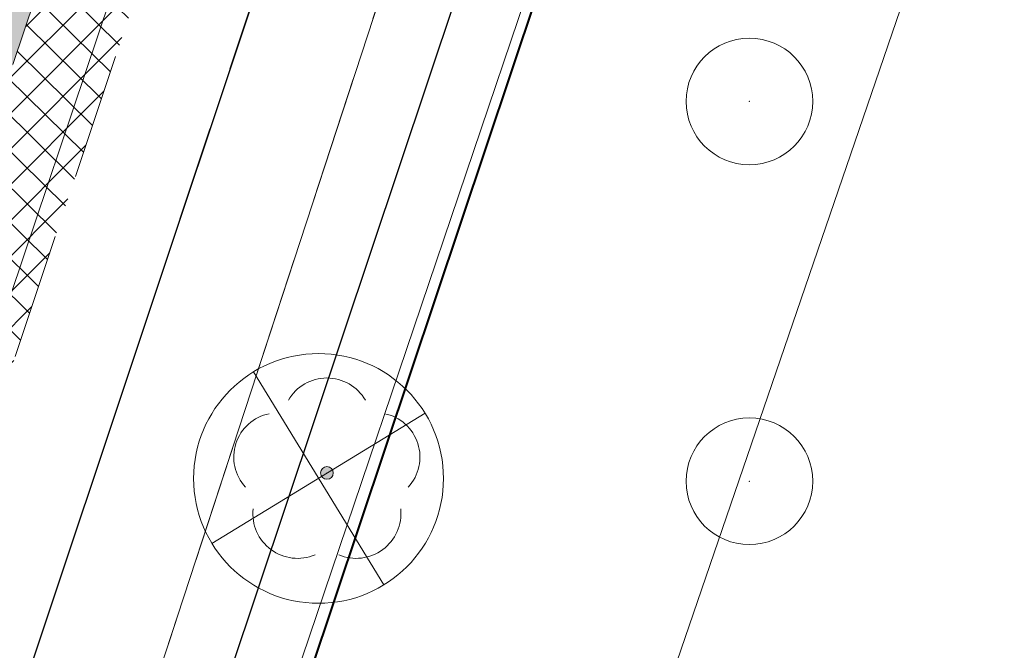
# Model space of a CAD drawing. Header units: metres. Extents: x 6599594 to 6600699, y 5687867 to 5691114.
# Tile 121 of 256: x 6599905.96 to 6599913.74, y 5688711.68 to 5688716.67. Entities that reach past the tile are written whole.
import ezdxf

# ---------------------------------------------------------------- set-up
doc = ezdxf.new("R2010")
doc.units = ezdxf.units.M
doc.header["$MEASUREMENT"] = 0
for name, pattern in [('1', [0]), ('3_EGBZ', [1.5, 1, -0.5]), ('BTO', [0]), ('BUF', [0]), ('BUG', [1.5, 1, -0.5]), ('GUK', [2, 1.5, -0.5]), ('GUZ', [1, 0.5, -0.5]), ('L_0_04', [1.5, 1, -0.5]), ('UPT', [0]), ('UPW', [0])]:
    doc.linetypes.add(name, pattern=pattern)
doc.layers.get('0').update_dxf_attribs({"color": 253, "linetype": 'CONTINUOUS', "lineweight": 13})
for name, color, linetype, lineweight in [('_dren', 30, '3_EGBZ', 40), ('_kolor chodnik', 50, '1', 5), ('_kolor jezdnia', 4, '1', 0), ('_kolor pobocze', 211, '1', 5), ('_kolor zjazdy kostka', 7, '1', 5), ('_kolor ścieżka @ 1', 10, '1', 0), ('_krawedz jezdni i pobocza', 7, 'BUG', 15), ('_podział mój', 201, 'BTO', 40), ('_row', 150, 'CONTINUOUS', 30), ('_wycinka', 10, 'BUF', 15), ('Dzialki', 130, '1', 30), ('Kontury', 252, 'GUK', 9), ('OT_Komunikacja', 7, 'CONTINUOUS', 0), ('OT_ZagospodarowanieTerenu', 7, 'CONTINUOUS', 0), ('OT_ZagospodarowanieTerenu_P', 7, 'CONTINUOUS', 0), ('UTTPOM_L_0', 30, 'UPT', 9), ('UWWPM_L_0', 5, 'UPW', 9), ('Uzytki', 252, 'GUZ', 9)]:
    doc.layers.add(name, color=color, linetype=linetype, lineweight=lineweight)
pattern_1 = [(45, (0, 0), (-0.1414213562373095, 0.1414213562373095), []), (135, (0, 0), (-0.1414213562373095, -0.1414213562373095), [])]

# ---------------------------------------------------------------- blocks, each defined once
blk = doc.blocks.new('ddddd')
at = {"layer": '_wycinka'}
for p, q in [((6600244.106448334, 5690836.218476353), (6600245.135551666, 5690834.535523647)), ((6600245.462476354, 5690835.891551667), (6600243.779523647, 5690834.862448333))]:
    blk.add_line(p, q, dxfattribs=at)
blk.add_circle((6600244.621, 5690835.377), 0.986329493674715, dxfattribs=at)
blk = doc.blocks.new('230')
at = {"color": 0, "linetype": 'Continuous', "lineweight": 18}
blk.add_circle((0, 0), 1, dxfattribs=at)
blk = doc.blocks.new('147')
at = {"linetype": 'Continuous', "lineweight": 18}
blk.add_hatch(color=0, dxfattribs=at).paths.add_polyline_path([(0, -0.1, 1), (0, 0.1, 1)])
at = {"color": 0, "linetype": 'Continuous', "lineweight": 18}
blk.add_circle((0, 0), 0.1, dxfattribs=at)
for centre, radius, start, end in [((0, 0.8), 0.7, 29.8459319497, 150.1540680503), ((-0.7700000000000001, 0.25), 0.7, 101.6336339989, 222.6626941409), ((0.7700000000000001, 0.25), 0.7, 317.3373058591, 78.3663660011), ((-0.4600000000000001, -0.6400000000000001), 0.71, 174.3693172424, 292.5572466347), ((0.4600000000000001, -0.6400000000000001), 0.71, 247.4427533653, 5.630682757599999)]:
    blk.add_arc(centre, radius, start, end, dxfattribs=at)
blk = doc.blocks.new('hhh')
at = {"layer": '_podział mój'}
blk.add_line((6600030.348422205, 5689076.243038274), (6599864.227411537, 5688579.984196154), dxfattribs=at)

msp = doc.modelspace()

# ---------------------------------------------------------------- hatches: boundary and pattern name
at = {"layer": '_kolor chodnik'}
h = msp.add_hatch(dxfattribs=at)
h.set_pattern_fill('ANSI37', color=256, scale=1.6)
h.set_pattern_definition(pattern_1)
h.paths.add_polyline_path([(6599849.938171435, 5688542.085872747), (6599852.232147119, 5688548.938742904), (6599853.573135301, 5688548.489851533), (6599853.827082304, 5688549.248475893), (6599851.793849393, 5688549.929093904), (6599849.895278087, 5688548.982823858), (6599847.823506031, 5688542.793750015)])
edge = h.paths.add_edge_path()
edge.add_line((6600018.106075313, 5689087.454911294), (6600022.42781917, 5689091.229234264))
edge.add_line((6600022.42781917, 5689091.229234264), (6600020.233254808, 5689093.742094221))
edge.add_line((6600020.233254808, 5689093.742094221), (6600017.159471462, 5689091.057656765))
edge.add_arc((6600023.275194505, 5689085.385140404), 8.34143334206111, 137.1531558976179, 148.8016577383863)
edge.add_line((6600016.140105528, 5689089.706021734), (6600018.106075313, 5689087.454911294))
h.paths.add_polyline_path([(6600038.501784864, 5689187.59229436), (6600037.906968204, 5689187.700586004), (6600037.638296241, 5689186.224843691), (6600038.240083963, 5689186.115282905)])
h.paths.add_polyline_path([(6600069.098302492, 5689360.276020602), (6600068.321239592, 5689360.413462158), (6600068.064048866, 5689358.936495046), (6600068.836639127, 5689358.799546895)])
h.paths.add_polyline_path([(6600082.393785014, 5689362.950258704), (6600082.941124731, 5689366.103121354), (6600081.481377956, 5689366.361351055), (6600080.923159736, 5689363.210828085)])
h.paths.add_polyline_path([(6600074.022236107, 5689388.065861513), (6600072.983907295, 5689388.249860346), (6600072.723374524, 5689386.772538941), (6600073.760538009, 5689386.588865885)])
h.paths.add_polyline_path([(6600105.602402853, 5689486.45426531), (6600106.738797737, 5689489.760539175), (6600105.28818975, 5689490.281952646), (6600104.132785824, 5689486.965912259)])
h.paths.add_polyline_path([(6600132.519778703, 5689678.737346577), (6600131.636986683, 5689678.922259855), (6600131.330470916, 5689677.453953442), (6600132.212256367, 5689677.269208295)])
h.paths.add_polyline_path([(6600156.649397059, 5689798.7449027), (6600156.48800471, 5689797.95886096), (6600157.450195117, 5689797.757316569), (6600157.615023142, 5689798.542205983)])
h.paths.add_polyline_path([(6600189.055358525, 5689948.643107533), (6600187.902868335, 5689948.884512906), (6600187.600024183, 5689947.417400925), (6600188.748131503, 5689947.176379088)])
edge = h.paths.add_edge_path()
edge.add_line((6600204.459383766, 5690032.969035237), (6600204.153258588, 5690031.227801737))
edge.add_arc((6600202.328347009, 5690027.299936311), 4.331100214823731, 41.853001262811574, 65.08011546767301, ccw=False)
edge.add_arc((6600032.903931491, 5690051.979071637), 174.020003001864, 352.8070218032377, 353.495463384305)
edge.add_arc((6600202.372679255, 5690027.343587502), 5.999999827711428, 55.12102442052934, 69.64815978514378)
edge = h.paths.add_edge_path()
edge.add_line((6600205.046027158, 5690040.265402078), (6600204.972740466, 5690038.483452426))
edge.add_arc((6600203.986269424, 5690044.401803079), 5.999999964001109, 279.4630688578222, 294.9140560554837)
edge.add_line((6600206.513819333, 5690038.960158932), (6600206.607027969, 5690041.030672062))
edge.add_arc((6600203.986269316, 5690044.401803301), 4.270000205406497, 284.3702444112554, 307.86193139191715, ccw=False)
edge = h.paths.add_edge_path()
edge.add_arc((6600203.547470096, 5690044.558759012), 6.446878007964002, 324.43500910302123, 356.20133685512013, ccw=False)
edge.add_arc((6600203.986269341, 5690044.401803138), 6.000000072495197, 323.2169970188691, 357.4193489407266)
h.paths.add_polyline_path([(6600208.910055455, 5690121.713696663), (6600208.146285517, 5690121.748120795), (6600207.125602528, 5690121.794124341), (6600209.971605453, 5690121.665851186)])
edge = h.paths.add_edge_path()
edge.add_line((6600238.769818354, 5690481.648294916), (6600240.338176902, 5690490.87374652))
edge.add_line((6600240.338176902, 5690490.87374652), (6600241.251295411, 5690510.829461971))
edge.add_line((6600241.251295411, 5690510.829461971), (6600239.524022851, 5690510.928942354))
edge.add_line((6600239.524022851, 5690510.928942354), (6600238.633343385, 5690491.167757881))
edge.add_line((6600238.633343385, 5690491.167757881), (6600234.579716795, 5690467.661262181))
edge.add_line((6600234.579716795, 5690467.661262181), (6600234.449796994, 5690464.966873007))
edge.add_arc((6600242.443669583, 5690464.607462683), 8.001948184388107, 177.4256737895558, 268.2543056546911)
edge.add_line((6600242.199903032, 5690456.609228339), (6600242.216657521, 5690457.359274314))
edge.add_line((6600242.216657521, 5690457.359274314), (6600242.305257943, 5690458.836738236))
edge.add_arc((6600242.444504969, 5690464.607952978), 5.772894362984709, 177.0298084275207, 268.6178439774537, ccw=False)
edge.add_line((6600236.679365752, 5690464.907083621), (6600236.951876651, 5690470.95443634))
edge.add_line((6600236.951876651, 5690470.95443634), (6600238.15078669, 5690478.210832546))
edge.add_line((6600238.15078669, 5690478.210832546), (6600238.769818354, 5690481.648294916))
h.paths.add_polyline_path([(6600238.769818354, 5690481.648294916), (6600238.15078669, 5690478.210832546), (6600239.670056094, 5690477.930590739), (6600240.266710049, 5690481.376366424)])
edge = h.paths.add_edge_path()
edge.add_line((6600223.366500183, 5690460.339976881), (6600223.278629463, 5690457.997544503))
edge.add_arc((6600220.967166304, 5690465.656339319), 7.999999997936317, 286.7940807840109, 300.2738222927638)
edge.add_line((6600225.000231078, 5690458.747331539), (6600225.240084, 5690461.623695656))
edge.add_arc((6600221.105749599, 5690465.648640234), 5.76999998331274, 293.06724424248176, 315.7681070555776, ccw=False)
edge = h.paths.add_edge_path()
edge.add_arc((6600220.025145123, 5690444.676291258), 5.770000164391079, 37.996647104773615, 59.94382588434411, ccw=False)
edge.add_line((6600224.572175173, 5690448.22839199), (6600224.817793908, 5690451.081798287))
edge.add_arc((6600220.025145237, 5690444.676291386), 7.999999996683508, 53.19588653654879, 68.15166733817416)
edge.add_line((6600223.00235276, 5690452.101669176), (6600222.91504296, 5690449.670427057))
edge = h.paths.add_edge_path()
edge.add_arc((6600221.105749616, 5690465.648640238), 7.999999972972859, 328.0222308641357, 357.0132597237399)
edge.add_line((6600229.094882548, 5690465.23180147), (6600229.218816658, 5690467.593604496))
edge.add_line((6600229.218816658, 5690467.593604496), (6600228.218919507, 5690467.645774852))
edge.add_line((6600228.218919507, 5690467.645774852), (6600227.891778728, 5690461.411918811))
h.paths.add_polyline_path([(6600200.980142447, 5690012.236744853), (6600202.317278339, 5690011.956662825), (6600202.522293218, 5690012.935421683), (6600201.182321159, 5690013.216097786)])
h.paths.add_polyline_path([(6600196.457878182, 5689983.98337835), (6600195.202332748, 5689984.246370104), (6600194.899091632, 5689982.777335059), (6600196.150355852, 5689982.515240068)])
edge = h.paths.add_edge_path()
edge.add_line((6600112.305909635, 5689517.991018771), (6600112.691041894, 5689519.807934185))
edge.add_line((6600112.691041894, 5689519.807934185), (6600113.245521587, 5689522.423769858))
edge.add_line((6600113.245521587, 5689522.423769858), (6600111.553124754, 5689522.782507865))
edge.add_line((6600111.553124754, 5689522.782507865), (6600107.405864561, 5689503.21722655))
edge.add_line((6600107.405864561, 5689503.21722655), (6600099.494506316, 5689480.361667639))
edge.add_line((6600099.494506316, 5689480.361667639), (6600099.182814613, 5689478.891218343))
edge.add_arc((6600107.008997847, 5689477.232359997), 8.000059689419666, 168.0325629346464, 257.7529108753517)
edge.add_line((6600105.311960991, 5689469.414366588), (6600105.784990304, 5689471.593619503))
edge.add_arc((6600107.008927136, 5689477.232314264), 5.769999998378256, 168.0321375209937, 257.7533362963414, ccw=False)
edge.add_line((6600101.364343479, 5689478.42879883), (6600101.647245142, 5689479.76342708))
edge.add_line((6600101.647245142, 5689479.76342708), (6600104.132785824, 5689486.965912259))
edge.add_line((6600104.132785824, 5689486.965912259), (6600105.28818975, 5689490.281952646))
edge.add_line((6600105.28818975, 5689490.281952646), (6600108.240043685, 5689498.809726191))
edge.add_line((6600108.240043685, 5689498.809726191), (6600112.305909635, 5689517.991018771))
h.paths.add_polyline_path([(6600136.009573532, 5689645.499114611), (6600138.333647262, 5689645.012304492), (6600138.661671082, 5689646.578318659), (6600134.869459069, 5689647.372651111)])
at = {"layer": '_kolor jezdnia'}
h = msp.add_hatch(dxfattribs=at)
h.set_pattern_fill('ANSI37', color=4, scale=3.5)
h.set_pattern_definition([(45, (0, 0), (-0.3093592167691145, 0.3093592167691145), []), (135, (0, 0), (-0.3093592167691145, -0.3093592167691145), [])])
edge = h.paths.add_edge_path()
edge.add_line((6599833.066047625, 5688539.933393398), (6599850.649511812, 5688527.983462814))
edge.add_arc((6599857.337592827, 5688536.653968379), 10.95025544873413, 169.5012687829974, 232.3548431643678, ccw=False)
edge.add_arc((6599858.085851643, 5688536.618142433), 11.69295282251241, 162.2507788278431, 169.9967502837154, ccw=False)
edge.add_line((6599846.949484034, 5688540.182754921), (6599847.823506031, 5688542.793750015))
edge.add_line((6599847.823506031, 5688542.793750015), (6599849.895278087, 5688548.982823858))
edge.add_line((6599849.895278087, 5688548.982823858), (6599852.434748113, 5688556.56906746))
edge.add_line((6599852.434748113, 5688556.56906746), (6599928.48625871, 5688783.760284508))
edge.add_line((6599928.48625871, 5688783.760284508), (6599931.025728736, 5688791.34652811))
edge.add_line((6599931.025728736, 5688791.34652811), (6599996.657773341, 5688987.411326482))
edge.add_line((6599996.657773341, 5688987.411326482), (6599999.197243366, 5688994.997570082))
edge.add_line((6599999.197243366, 5688994.997570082), (6600021.930100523, 5689062.908193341))
edge.add_line((6600021.930100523, 5689062.908193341), (6600017.620224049, 5689067.371531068))
edge.add_line((6600017.620224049, 5689067.371531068), (6600016.714558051, 5689064.654078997))
edge.add_line((6600016.714558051, 5689064.654078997), (6600012.423620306, 5689051.835617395))
edge.add_line((6600012.423620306, 5689051.835617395), (6600009.884150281, 5689044.249373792))
edge.add_line((6600009.884150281, 5689044.249373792), (6599977.53516164, 5688947.612159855))
edge.add_line((6599977.53516164, 5688947.612159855), (6599974.995691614, 5688940.025916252))
edge.add_line((6599974.995691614, 5688940.025916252), (6599942.096912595, 5688841.746295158))
edge.add_line((6599942.096912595, 5688841.746295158), (6599939.557442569, 5688834.160051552))
edge.add_line((6599939.557442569, 5688834.160051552), (6599882.679288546, 5688664.246042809))
edge.add_line((6599882.679288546, 5688664.246042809), (6599880.139818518, 5688656.659799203))
edge.add_line((6599880.139818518, 5688656.659799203), (6599852.46454386, 5688573.984527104))
edge.add_line((6599852.46454386, 5688573.984527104), (6599842.470137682, 5688544.127903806))
edge.add_arc((6599835.706422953, 5688546.652910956), 7.219660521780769, 248.5480913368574, 339.52856074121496, ccw=False)
h.paths.add_polyline_path([(6600044.653202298, 5689172.271628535), (6600046.276244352, 5689181.431901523), (6600047.759199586, 5689189.801539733), (6600051.0603021, 5689208.432603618), (6600052.368792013, 5689215.817578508), (6600054.808584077, 5689229.587499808), (6600056.11707399, 5689236.972474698), (6600057.346666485, 5689243.912161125), (6600058.655146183, 5689251.297078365), (6600058.831439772, 5689252.292060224), (6600060.098987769, 5689259.445963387), (6600060.139929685, 5689259.677035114), (6600061.407468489, 5689266.830886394), (6600072.329030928, 5689328.470998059), (6600073.637511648, 5689335.855921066), (6600077.337304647, 5689356.73715072), (6600078.820259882, 5689365.106788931), (6600081.142794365, 5689378.214921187), (6600082.538516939, 5689386.092227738), (6600095.187867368, 5689457.483787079), (6600091.082877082, 5689465.8405575), (6600089.043088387, 5689454.328211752), (6600087.870641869, 5689447.711051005), (6600087.560133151, 5689445.958573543), (6600086.562151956, 5689440.326076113), (6600082.433200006, 5689417.022719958), (6600080.95024477, 5689408.65308175), (6600077.202698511, 5689387.502337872), (6600075.719743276, 5689379.132699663), (6600073.469199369, 5689366.430874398), (6600071.986244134, 5689358.061236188), (6600069.98686466, 5689346.776955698), (6600068.591142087, 5689338.899649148), (6600065.559290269, 5689321.78820693), (6600064.163567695, 5689313.910900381), (6600059.719426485, 5689288.828650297), (6600058.323703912, 5689280.951343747), (6600057.563846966, 5689276.662793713), (6600056.168124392, 5689268.785487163), (6600054.804920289, 5689261.091711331), (6600053.409197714, 5689253.21440478), (6600053.264817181, 5689252.399536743), (6600051.869094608, 5689244.522230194), (6600051.183555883, 5689240.653124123), (6600049.787833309, 5689232.775817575), (6600046.593849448, 5689214.749319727), (6600045.198126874, 5689206.872013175), (6600044.41754409, 5689202.466488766), (6600042.934588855, 5689194.096850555), (6600036.429952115, 5689157.38538759), (6600034.946996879, 5689149.01574938), (6600030.579776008, 5689124.367629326), (6600027.529365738, 5689107.151445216), (6600024.895072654, 5689094.014582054), (6600030.583685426, 5689094.264316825), (6600032.945013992, 5689106.191885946), (6600043.170247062, 5689163.901990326)])
edge = h.paths.add_edge_path()
edge.add_line((6600111.106812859, 5689535.144351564), (6600111.256844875, 5689535.85214863))
edge.add_line((6600111.256844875, 5689535.85214863), (6600112.915748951, 5689543.678261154))
edge.add_line((6600112.915748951, 5689543.678261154), (6600117.304772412, 5689564.384094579))
edge.add_line((6600117.304772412, 5689564.384094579), (6600119.067357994, 5689572.699339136))
edge.add_line((6600119.067357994, 5689572.699339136), (6600120.087667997, 5689577.512794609))
edge.add_line((6600120.087667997, 5689577.512794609), (6600121.642890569, 5689584.849775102))
edge.add_line((6600121.642890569, 5689584.849775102), (6600128.436769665, 5689616.900852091))
edge.add_line((6600128.436769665, 5689616.900852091), (6600129.991992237, 5689624.237832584))
edge.add_line((6600129.991992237, 5689624.237832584), (6600132.660554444, 5689636.827148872))
edge.add_line((6600132.660554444, 5689636.827148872), (6600133.208838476, 5689639.444704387))
edge.add_line((6600133.208838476, 5689639.444704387), (6600134.848957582, 5689647.274775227))
edge.add_line((6600134.848957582, 5689647.274775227), (6600138.97649476, 5689666.979995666))
edge.add_line((6600138.97649476, 5689666.979995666), (6600140.51410642, 5689674.320687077))
edge.add_line((6600140.51410642, 5689674.320687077), (6600145.209128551, 5689696.735129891))
edge.add_line((6600145.209128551, 5689696.735129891), (6600146.746740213, 5689704.075821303))
edge.add_line((6600146.746740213, 5689704.075821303), (6600151.462308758, 5689726.588354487))
edge.add_line((6600151.462308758, 5689726.588354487), (6600152.999920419, 5689733.929045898))
edge.add_line((6600152.999920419, 5689733.929045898), (6600155.244070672, 5689744.642813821))
edge.add_line((6600155.244070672, 5689744.642813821), (6600156.781682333, 5689751.983505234))
edge.add_line((6600156.781682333, 5689751.983505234), (6600161.635515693, 5689775.156126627))
edge.add_line((6600161.635515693, 5689775.156126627), (6600163.378142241, 5689783.475576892))
edge.add_line((6600163.378142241, 5689783.475576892), (6600163.850769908, 5689785.731942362))
edge.add_line((6600163.850769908, 5689785.731942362), (6600167.028500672, 5689800.902704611))
edge.add_line((6600167.028500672, 5689800.902704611), (6600179.49088801, 5689860.399222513))
edge.add_line((6600179.49088801, 5689860.399222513), (6600181.233514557, 5689868.718672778))
edge.add_line((6600181.233514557, 5689868.718672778), (6600181.84713393, 5689871.648144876))
edge.add_line((6600181.84713393, 5689871.648144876), (6600183.384745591, 5689878.988836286))
edge.add_line((6600183.384745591, 5689878.988836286), (6600184.935818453, 5689886.393792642))
edge.add_line((6600184.935818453, 5689886.393792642), (6600186.575937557, 5689894.223863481))
edge.add_line((6600186.575937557, 5689894.223863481), (6600194.05133812, 5689929.912074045))
edge.add_line((6600194.05133812, 5689929.912074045), (6600195.691457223, 5689937.742144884))
edge.add_line((6600195.691457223, 5689937.742144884), (6600202.915799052, 5689972.231779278))
edge.add_line((6600202.915799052, 5689972.231779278), (6600204.555918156, 5689980.061850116))
edge.add_line((6600204.555918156, 5689980.061850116), (6600206.062781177, 5689987.255744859))
edge.add_line((6600206.062781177, 5689987.255744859), (6600207.702900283, 5689995.085815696))
edge.add_line((6600207.702900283, 5689995.085815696), (6600210.232559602, 5690007.162628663))
edge.add_line((6600210.232559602, 5690007.162628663), (6600211.694938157, 5690014.144150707))
edge.add_arc((6600028.177652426, 5690052.584442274), 187.5000004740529, 348.1696294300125, 357.4195276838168)
edge.add_line((6600215.487522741, 5690044.142720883), (6600208.310270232, 5690026.480446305))
edge.add_arc((6600032.903933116, 5690051.97907145), 177.2500013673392, 348.1696294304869, 351.7289130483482, ccw=False)
edge.add_line((6600206.38894146, 5690015.640182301), (6600205.966941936, 5690013.625519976))
edge.add_line((6600205.966941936, 5690013.625519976), (6600204.326822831, 5690005.795449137))
edge.add_line((6600204.326822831, 5690005.795449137), (6600197.076961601, 5689971.183982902))
edge.add_line((6600197.076961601, 5689971.183982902), (6600195.334335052, 5689962.864532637))
edge.add_line((6600195.334335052, 5689962.864532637), (6600193.44722506, 5689953.855305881))
edge.add_line((6600193.44722506, 5689953.855305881), (6600191.909227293, 5689946.512771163))
edge.add_line((6600191.909227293, 5689946.512771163), (6600185.496844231, 5689915.899498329))
edge.add_line((6600185.496844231, 5689915.899498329), (6600183.856521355, 5689908.068454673))
edge.add_line((6600183.856521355, 5689908.068454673), (6600182.066605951, 5689899.523243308))
edge.add_line((6600182.066605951, 5689899.523243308), (6600180.32407057, 5689891.204228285))
edge.add_line((6600180.32407057, 5689891.204228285), (6600174.320344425, 5689862.541919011))
edge.add_line((6600174.320344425, 5689862.541919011), (6600172.577809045, 5689854.222903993))
edge.add_line((6600172.577809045, 5689854.222903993), (6600163.663810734, 5689811.666703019))
edge.add_line((6600163.663810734, 5689811.666703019), (6600162.023782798, 5689803.837067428))
edge.add_line((6600162.023782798, 5689803.837067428), (6600160.924220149, 5689798.587659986))
edge.add_line((6600160.924220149, 5689798.587659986), (6600159.279208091, 5689790.734229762))
edge.add_line((6600159.279208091, 5689790.734229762), (6600157.107250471, 5689780.365115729))
edge.add_line((6600157.107250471, 5689780.365115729), (6600155.462238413, 5689772.511685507))
edge.add_line((6600155.462238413, 5689772.511685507), (6600153.380318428, 5689762.572418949))
edge.add_line((6600153.380318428, 5689762.572418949), (6600151.735124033, 5689754.718118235))
edge.add_line((6600151.735124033, 5689754.718118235), (6600148.586504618, 5689739.686336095))
edge.add_line((6600148.586504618, 5689739.686336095), (6600146.885007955, 5689731.563243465))
edge.add_line((6600146.885007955, 5689731.563243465), (6600141.75088822, 5689707.052510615))
edge.add_line((6600141.75088822, 5689707.052510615), (6600140.110896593, 5689699.223048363))
edge.add_line((6600140.110896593, 5689699.223048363), (6600133.483561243, 5689667.583574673))
edge.add_line((6600133.483561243, 5689667.583574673), (6600131.860394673, 5689659.834436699))
edge.add_line((6600131.860394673, 5689659.834436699), (6600131.740984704, 5689659.26436315))
edge.add_line((6600131.740984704, 5689659.26436315), (6600130.117814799, 5689651.515209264))
edge.add_line((6600130.117814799, 5689651.515209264), (6600127.27873359, 5689637.961189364))
edge.add_line((6600127.27873359, 5689637.961189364), (6600126.924568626, 5689636.290366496))
edge.add_line((6600126.924568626, 5689636.290366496), (6600125.166244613, 5689627.995226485))
edge.add_line((6600125.166244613, 5689627.995226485), (6600118.009503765, 5689594.232298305))
edge.add_line((6600118.009503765, 5689594.232298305), (6600116.25117975, 5689585.937158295))
edge.add_line((6600116.25117975, 5689585.937158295), (6600113.665314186, 5689573.737975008))
edge.add_line((6600113.665314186, 5689573.737975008), (6600111.898534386, 5689565.402943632))
edge.add_line((6600111.898534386, 5689565.402943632), (6600104.889982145, 5689532.339115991))
edge.add_line((6600104.889982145, 5689532.339115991), (6600103.22663594, 5689524.492047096))
edge.add_line((6600103.22663594, 5689524.492047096), (6600096.623876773, 5689493.342605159))
edge.add_line((6600096.623876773, 5689493.342605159), (6600094.968986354, 5689485.535427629))
edge.add_line((6600094.968986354, 5689485.535427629), (6600094.300101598, 5689482.379870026))
edge.add_line((6600094.300101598, 5689482.379870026), (6600099.182814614, 5689478.891218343))
edge.add_line((6600099.182814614, 5689478.891218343), (6600099.494506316, 5689480.361667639))
edge.add_line((6600099.494506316, 5689480.361667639), (6600111.106812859, 5689535.144351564))
edge = h.paths.add_edge_path()
edge.add_arc((6600239.213891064, 5690851.400367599), 10.00000000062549, -2.8342403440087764, 76.13703556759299, ccw=False)
edge.add_line((6600249.201658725, 5690850.905901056), (6600249.082723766, 5690848.503524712))
edge.add_line((6600249.082723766, 5690848.503524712), (6600247.016487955, 5690806.767468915))
edge.add_line((6600247.016487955, 5690806.767468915), (6600246.092398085, 5690789.152178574))
edge.add_line((6600246.092398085, 5690789.152178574), (6600233.768116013, 5690572.015170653))
edge.add_line((6600233.768116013, 5690572.015170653), (6600228.959056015, 5690465.296202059))
edge.add_line((6600228.959056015, 5690465.296202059), (6600234.588724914, 5690465.017134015))
edge.add_line((6600234.588724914, 5690465.017134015), (6600239.262540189, 5690571.767576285))
edge.add_line((6600239.262540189, 5690571.767576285), (6600252.50503885, 5690806.400146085))
edge.add_line((6600252.50503885, 5690806.400146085), (6600254.569211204, 5690848.094521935))
edge.add_arc((6600262.559425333, 5690847.6989487), 7.999999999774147, 76.13703557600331, 177.1657596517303, ccw=False)
edge.add_line((6600264.476229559, 5690855.465921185), (6600241.609896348, 5690861.109083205))
edge = h.paths.add_edge_path()
edge.add_line((6600250.031475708, 5690451.625307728), (6600250.231741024, 5690455.772579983))
edge.add_line((6600250.231741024, 5690455.772579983), (6600246.257763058, 5690456.417303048))
edge.add_line((6600246.257763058, 5690456.417303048), (6600242.171761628, 5690456.61060902))
edge.add_arc((6600242.563100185, 5690464.586983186), 7.985968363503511, 176.9123644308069, 267.1911945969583, ccw=False)
edge.add_line((6600234.588724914, 5690465.017134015), (6600228.959056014, 5690465.296202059))
edge.add_arc((6600220.965133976, 5690465.657286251), 8.002072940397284, 267.8289300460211, 357.413716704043, ccw=False)
edge.add_line((6600220.661989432, 5690457.660957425), (6600212.406915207, 5690458.119572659))
edge.add_line((6600212.406915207, 5690458.119572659), (6600208.431872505, 5690457.817501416))
edge.add_line((6600208.431872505, 5690457.817501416), (6600208.233912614, 5690454.548331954))
edge.add_line((6600208.233912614, 5690454.548331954), (6600212.129565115, 5690453.127270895))
edge.add_line((6600212.129565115, 5690453.127270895), (6600218.640548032, 5690452.76554962))
edge.add_line((6600218.640548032, 5690452.76554962), (6600216.486747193, 5690452.885205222))
edge.add_line((6600216.486747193, 5690452.885205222), (6600220.468905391, 5690452.663974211))
edge.add_arc((6600220.025145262, 5690444.676291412), 7.99999997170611, -0.3386579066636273, 86.8201700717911, ccw=False)
edge.add_line((6600228.025005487, 5690444.629006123), (6600227.803602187, 5690439.649256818))
edge.add_line((6600227.803602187, 5690439.649256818), (6600226.885525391, 5690435.936828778))
edge.add_line((6600226.885525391, 5690435.936828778), (6600225.534849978, 5690405.967249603))
edge.add_line((6600225.534849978, 5690405.967249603), (6600226.115199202, 5690402.187514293))
edge.add_line((6600226.115199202, 5690402.187514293), (6600213.445139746, 5690121.008786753))
edge.add_line((6600213.445139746, 5690121.008786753), (6600213.352800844, 5690118.960058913))
edge.add_line((6600213.352800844, 5690118.960058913), (6600209.980184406, 5690044.131649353))
edge.add_arc((6600203.98626942, 5690044.401803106), 5.999999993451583, 257.4162346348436, 357.41934921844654, ccw=False)
edge.add_line((6600202.679069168, 5690038.545931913), (6600201.589735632, 5690033.666039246))
edge.add_line((6600201.589735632, 5690033.666039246), (6600203.67987942, 5690033.199458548))
edge.add_arc((6600202.372679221, 5690027.343587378), 5.999999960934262, -8.27108729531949, 77.41623506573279, ccw=False)
edge.add_line((6600208.310270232, 5690026.480446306), (6600215.487522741, 5690044.142720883))
edge.add_line((6600215.487522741, 5690044.142720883), (6600216.199687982, 5690059.9446614))
edge.add_line((6600216.199687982, 5690059.9446614), (6600216.537356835, 5690067.437056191))
edge.add_line((6600216.537356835, 5690067.437056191), (6600223.893528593, 5690230.66011469))
edge.add_line((6600223.893528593, 5690230.66011469), (6600224.231197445, 5690238.152509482))
edge.add_line((6600224.231197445, 5690238.152509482), (6600233.507835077, 5690443.987992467))
edge.add_arc((6600241.499722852, 5690443.627812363), 7.999999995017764, 87.29208981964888, 177.4195277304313, ccw=False)
edge.add_line((6600241.877677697, 5690451.618879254), (6600246.021541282, 5690451.422886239))
edge.add_line((6600246.021541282, 5690451.422886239), (6600246.427694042, 5690451.44338883))
edge.add_line((6600246.427694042, 5690451.44338883), (6600246.79397003, 5690451.461878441))
edge.add_line((6600246.79397003, 5690451.461878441), (6600250.031475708, 5690451.625307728))
edge = h.paths.add_edge_path()
edge.add_line((6600007.33756506, 5689086.20374581), (6600006.980466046, 5689080.740822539))
edge.add_line((6600006.980466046, 5689080.740822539), (6600007.229745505, 5689080.720859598))
edge.add_line((6600007.229745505, 5689080.720859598), (6600008.093335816, 5689080.601653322))
edge.add_line((6600008.093335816, 5689080.601653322), (6600008.702681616, 5689080.53831051))
edge.add_arc((6600008.140193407, 5689070.554142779), 9.999999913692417, -18.557800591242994, 86.77547804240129, ccw=False)
edge.add_line((6600017.620224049, 5689067.371531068), (6600021.930100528, 5689062.908193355))
edge.add_arc((6599734.83819726, 5689159.011261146), 302.7499967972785, 341.4922000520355, 343.8640860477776)
edge.add_arc((6600034.895369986, 5689072.315877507), 9.581213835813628, 98.63328270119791, 164.5273290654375, ccw=False)
edge.add_line((6600033.457137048, 5689081.788529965), (6600033.832640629, 5689081.798737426))
edge.add_line((6600033.832640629, 5689081.798737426), (6600034.422462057, 5689082.05700874))
edge.add_line((6600034.422462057, 5689082.05700874), (6600036.833623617, 5689082.139040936))
edge.add_line((6600036.833623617, 5689082.139040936), (6600036.730225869, 5689087.148851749))
edge.add_line((6600036.730225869, 5689087.148851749), (6600036.579860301, 5689087.134303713))
edge.add_arc((6600036.479565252, 5689093.136286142), 6.002820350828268, 169.1687651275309, 270.9573417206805, ccw=False)
edge.add_line((6600030.583685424, 5689094.264316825), (6600024.895072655, 5689094.014582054))
edge.add_arc((6600015.200558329, 5689096.162123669), 9.929528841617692, 271.0943432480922, 347.5094668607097, ccw=False)
edge.add_arc((6600014.909438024, 5689089.646776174), 3.446070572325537, 264.4236009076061, 278.0194998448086, ccw=False)
edge.add_line((6600014.574573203, 5689086.217014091), (6600014.299554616, 5689086.232508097))
edge.add_line((6600014.299554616, 5689086.232508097), (6600010.474232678, 5689086.448019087))
edge.add_line((6600010.474232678, 5689086.448019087), (6600007.33756506, 5689086.20374581))
edge = h.paths.add_edge_path()
edge.add_line((6600105.490725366, 5689463.953528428), (6600106.927559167, 5689464.047234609))
edge.add_line((6600106.927559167, 5689464.047234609), (6600107.835, 5689468.66))
edge.add_line((6600107.835, 5689468.66), (6600105.311960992, 5689469.414366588))
edge.add_arc((6600107.008997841, 5689477.232359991), 8.000059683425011, 168.0325628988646, 257.75291091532, ccw=False)
edge.add_line((6600099.182814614, 5689478.891218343), (6600094.300101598, 5689482.379870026))
edge.add_arc((6600586.245114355, 5689378.104238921), 502.8750369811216, 168.032376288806, 169.9522165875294)
edge.add_line((6600091.082877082, 5689465.8405575), (6600095.187867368, 5689457.483787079))
edge.add_arc((6600103.065173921, 5689456.088064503), 8.000000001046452, 77.7533362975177, 169.9524553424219, ccw=False)
edge.add_line((6600104.762140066, 5689463.906012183), (6600105.490725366, 5689463.953528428))
at = {"layer": '_kolor pobocze'}
h = msp.add_hatch(dxfattribs=at)
h.set_pattern_fill('ANSI37', color=256, scale=1.6)
h.set_pattern_definition(pattern_1)
h.paths.add_polyline_path([(6599932.280385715, 5688783.281118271), (6599932.51846103, 5688783.99232861), (6599930.384830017, 5688784.706554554), (6599928.486258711, 5688783.760284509), (6599900.424162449, 5688699.929447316), (6599901.135372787, 5688699.691372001), (6599929.09885504, 5688783.227616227), (6599930.441347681, 5688783.896730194)])
h.paths.add_polyline_path([(6599863.82305472, 5688584.885679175), (6599865.662092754, 5688584.270067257), (6599865.900168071, 5688584.981277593), (6599863.766537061, 5688585.69550354), (6599861.867965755, 5688584.749233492), (6599852.434748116, 5688556.569067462), (6599852.907883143, 5688555.61978181), (6599862.297350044, 5688583.669249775), (6599862.358334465, 5688583.85143058), (6599862.480562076, 5688584.216565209)])
h.paths.add_polyline_path([(6599865.891775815, 5688591.038664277), (6599865.217260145, 5688592.39199476), (6599901.135372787, 5688699.691372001), (6599900.424162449, 5688699.929447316), (6599864.407435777, 5688592.335477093), (6599865.353705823, 5688590.436905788), (6599867.487336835, 5688589.722679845), (6599867.72541215, 5688590.433890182)])
at = {"layer": '_kolor zjazdy kostka'}
h = msp.add_hatch(dxfattribs=at)
h.set_pattern_fill('ANSI37', color=256, scale=1.6)
h.set_pattern_definition(pattern_1)
h.paths.add_polyline_path([(6600244.137440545, 5690813.934732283), (6600242.369522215, 5690814.022127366), (6600242.097568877, 5690808.528921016), (6600243.865482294, 5690808.441426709)])
h.paths.add_polyline_path([(6600247.012128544, 5690806.679412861), (6600247.442736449, 5690815.377295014), (6600247.393289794, 5690814.378518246), (6600247.113277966, 5690808.722537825)])
h.paths.add_polyline_path([(6600242.297085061, 5690788.088808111), (6600240.958726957, 5690788.155683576), (6600240.648818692, 5690782.664569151), (6600241.987258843, 5690782.599147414)])
h.paths.add_polyline_path([(6600245.558275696, 5690780.919298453), (6600246.037231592, 5690789.405686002), (6600244.985820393, 5690788.453468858), (6600244.612601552, 5690781.981345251)])
h.paths.add_polyline_path([(6600241.348405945, 5690723.711515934), (6600242.272017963, 5690722.691689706), (6600242.749709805, 5690731.155680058), (6600241.698138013, 5690730.203317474), (6600241.472690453, 5690726.27550499)])
h.paths.add_polyline_path([(6600225.772794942, 5690394.589141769), (6600224.731429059, 5690393.637598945), (6600224.461246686, 5690387.644646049), (6600225.412923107, 5690386.603142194)])
h.paths.add_polyline_path([(6600223.012390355, 5690333.280720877), (6600223.372595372, 5690341.272607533), (6600222.32835346, 5690340.318436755), (6600222.058239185, 5690334.324941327)])
h.paths.add_polyline_path([(6600215.496388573, 5690166.390602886), (6600215.856593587, 5690174.382489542), (6600214.812834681, 5690173.428760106), (6600214.542018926, 5690167.435062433)])
h.paths.add_polyline_path([(6600212.446537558, 5690121.053392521), (6600213.399499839, 5690120.010473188), (6600213.788744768, 5690128.503024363), (6600212.745135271, 5690127.54943145)])
h.paths.add_polyline_path([(6600209.977420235, 5690121.665589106), (6600210.225142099, 5690127.162117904), (6600207.346107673, 5690127.291879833), (6600207.119593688, 5690121.794395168)])
h.paths.add_polyline_path([(6600207.950178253, 5690070.725854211), (6600204.880846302, 5690070.828947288), (6600204.643784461, 5690065.333808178), (6600207.702521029, 5690065.204598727)])
h.paths.add_polyline_path([(6600200.981479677, 5690012.236464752), (6600199.969248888, 5690007.339980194), (6600201.282587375, 5690007.064882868), (6600202.31726072, 5690011.956666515)])
h.paths.add_polyline_path([(6600193.613960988, 5689970.406358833), (6600192.398010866, 5689970.660657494), (6600191.286205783, 5689965.274578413), (6600192.486379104, 5689965.023185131)])
h.paths.add_polyline_path([(6600189.061271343, 5689948.671423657), (6600189.98413328, 5689953.050774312), (6600188.818902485, 5689953.32186217), (6600187.908781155, 5689948.91282903)])
h.paths.add_polyline_path([(6600180.976201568, 5689915.317449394), (6600179.952861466, 5689910.421322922), (6600181.008474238, 5689910.200199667), (6600182.033843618, 5689915.09540201)])
h.paths.add_polyline_path([(6600176.508279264, 5689893.538690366), (6600177.476023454, 5689893.335973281), (6600178.603605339, 5689898.719146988), (6600177.636002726, 5689898.922290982)])
h.paths.add_polyline_path([(6600179.28182965, 5689859.401159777), (6600180.522246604, 5689860.211927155), (6600181.057490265, 5689860.561775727), (6600183.598022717, 5689860.029600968), (6600184.726606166, 5689865.412570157), (6600182.186324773, 5689865.943033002), (6600181.604764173, 5689866.832779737), (6600181.024456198, 5689867.720610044)])
h.paths.add_polyline_path([(6600160.200810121, 5689810.862606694), (6600159.232772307, 5689811.065842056), (6600158.207991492, 5689806.171529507), (6600159.175735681, 5689805.968812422)])
h.paths.add_polyline_path([(6600156.49391753, 5689797.987177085), (6600155.463416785, 5689793.068691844), (6600156.431160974, 5689792.865974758), (6600157.461419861, 5689797.784520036)])
edge = h.paths.add_edge_path()
edge.add_arc((6600173.111981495, 5689800.679690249), 5.999999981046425, 204.673115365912, 239.5411154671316, ccw=False)
edge.add_arc((6600173.162096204, 5689800.685330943), 6.047914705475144, 168.3203586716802, 204.5234866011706, ccw=False)
edge.add_line((6600167.239404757, 5689801.9096668), (6600163.651667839, 5689784.781499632))
edge.add_arc((6600169.524220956, 5689783.551410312), 5.999999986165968, 139.2146049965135, 168.1696294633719, ccw=False)
edge.add_arc((6600169.524220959, 5689783.551410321), 5.999999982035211, 96.80962310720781, 139.2146050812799, ccw=False)
edge.add_line((6600168.812796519, 5689789.509083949), (6600170.070461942, 5689795.507731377))
h.paths.add_polyline_path([(6600163.526364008, 5689776.866746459), (6600166.051243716, 5689776.337874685), (6600167.179826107, 5689781.720838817), (6600164.653945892, 5689782.249920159), (6600163.941148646, 5689783.340449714), (6600163.493329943, 5689784.025580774), (6600161.750703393, 5689775.706130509), (6600162.438017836, 5689776.155376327)])
h.paths.add_polyline_path([(6600152.614191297, 5689774.643430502), (6600153.639138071, 5689779.536616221), (6600152.646757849, 5689779.744928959), (6600151.646447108, 5689774.846147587)])
h.paths.add_polyline_path([(6600150.121074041, 5689767.466820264), (6600148.177624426, 5689758.16795459), (6600149.115997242, 5689757.971390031), (6600151.066362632, 5689767.268392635)])
h.paths.add_polyline_path([(6600142.970741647, 5689739.332500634), (6600141.888449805, 5689734.142420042), (6600144.036614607, 5689733.695518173), (6600145.123068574, 5689738.882330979)])
h.paths.add_polyline_path([(6600136.256357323, 5689701.052153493), (6600137.154085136, 5689700.864096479), (6600138.287960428, 5689706.274871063), (6600137.386492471, 5689706.464182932)])
h.paths.add_polyline_path([(6600130.081494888, 5689667.099389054), (6600129.212847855, 5689667.281639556), (6600128.083282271, 5689661.898895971), (6600128.953953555, 5689661.716447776)])
h.paths.add_polyline_path([(6600128.397394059, 5689659.030340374), (6600127.554144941, 5689659.207226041), (6600126.49340855, 5689653.810049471), (6600127.269860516, 5689653.647397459)])
h.paths.add_polyline_path([(6600134.990411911, 5689640.633636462), (6600137.30714639, 5689640.148363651), (6600138.339560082, 5689645.040620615), (6600136.015486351, 5689645.500958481), (6600135.435178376, 5689646.388788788), (6600134.8548704, 5689647.276619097), (6600133.214751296, 5689639.446548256), (6600134.102581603, 5689640.026856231)])
h.paths.add_polyline_path([(6600122.164164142, 5689634.294831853), (6600121.024067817, 5689628.914244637), (6600122.015114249, 5689628.705875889), (6600123.155614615, 5689634.086346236)])
h.paths.add_polyline_path([(6600114.54207576, 5689593.450769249), (6600113.493359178, 5689593.398339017), (6600112.364315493, 5689588.045694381), (6600113.29076438, 5689587.54753241)])
h.paths.add_polyline_path([(6600110.194543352, 5689572.941097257), (6600109.20781945, 5689573.148880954), (6600108.067717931, 5689567.768269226), (6600109.05014319, 5689567.535215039)])
h.paths.add_polyline_path([(6600119.083213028, 5689565.540446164), (6600119.089125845, 5689565.542290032), (6600121.462438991, 5689565.065690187), (6600122.598093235, 5689570.447168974), (6600120.229622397, 5689570.949214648), (6600119.651446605, 5689571.8119627), (6600119.073270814, 5689572.727655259), (6600117.310757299, 5689564.412754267)])
h.paths.add_polyline_path([(6600101.698666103, 5689532.937884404), (6600100.730666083, 5689533.141679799), (6600099.694214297, 5689528.250234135), (6600100.669121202, 5689528.045267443)])
h.paths.add_polyline_path([(6600094.064021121, 5689496.827028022), (6600093.080194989, 5689497.033910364), (6600092.036590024, 5689492.143967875), (6600093.038865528, 5689491.933250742)])
h.paths.add_polyline_path([(6600083.709836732, 5689453.74980843), (6600082.738586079, 5689448.336231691), (6600084.647281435, 5689448.027407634), (6600085.606840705, 5689453.416583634)])
h.paths.add_polyline_path([(6600084.434394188, 5689446.82589514), (6600083.348896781, 5689447.018140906), (6600082.567374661, 5689442.58660872), (6600083.649300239, 5689442.394910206)])
h.paths.add_polyline_path([(6600078.04194071, 5689410.721110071), (6600078.996952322, 5689416.137564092), (6600078.054833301, 5689416.304853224), (6600077.111232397, 5689410.886043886)])
h.paths.add_polyline_path([(6600072.911565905, 5689386.768652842), (6600071.960466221, 5689381.312635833), (6600072.800073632, 5689381.16322159), (6600073.766450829, 5689386.590709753)])
h.paths.add_polyline_path([(6600082.887400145, 5689379.432062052), (6600085.278102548, 5689379.03494316), (6600086.160383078, 5689383.956496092), (6600083.759726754, 5689384.355378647), (6600083.152078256, 5689385.224725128), (6600082.544429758, 5689386.094071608), (6600081.148707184, 5689378.216765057), (6600082.018053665, 5689378.824413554)])
h.paths.add_polyline_path([(6600080.731401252, 5689363.247695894), (6600080.041469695, 5689363.369939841), (6600079.433821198, 5689364.239286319), (6600078.8261727, 5689365.1086328), (6600077.343217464, 5689356.73899459), (6600078.212563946, 5689357.346643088), (6600079.081910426, 5689357.954291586), (6600081.429189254, 5689357.564866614), (6600082.388748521, 5689362.980514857)])
h.paths.add_polyline_path([(6600069.104215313, 5689360.304336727), (6600070.063917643, 5689365.720487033), (6600069.2708267, 5689365.861009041), (6600068.327152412, 5689360.441778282)])
h.paths.add_polyline_path([(6600066.550616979, 5689345.891799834), (6600065.546169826, 5689346.069805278), (6600064.677796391, 5689341.145792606), (6600065.678290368, 5689340.968483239)])
h.paths.add_polyline_path([(6600061.138656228, 5689321.077501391), (6600060.270282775, 5689316.15348863), (6600061.250715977, 5689315.979734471), (6600062.127590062, 5689320.902245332)])
h.paths.add_polyline_path([(6600055.325252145, 5689288.11325564), (6600054.456878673, 5689283.189242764), (6600055.410852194, 5689283.020177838), (6600056.283178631, 5689287.917022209)])
h.paths.add_polyline_path([(6600048.045675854, 5689182.819289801), (6600050.371939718, 5689182.407116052), (6600051.31444535, 5689187.67761207), (6600048.980409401, 5689188.064690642), (6600048.372760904, 5689188.934037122), (6600047.765112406, 5689189.803383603), (6600046.306982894, 5689181.603992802), (6600046.972918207, 5689182.069462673)])
h.paths.add_polyline_path([(6600040.943690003, 5689201.374141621), (6600039.339175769, 5689201.66987967), (6600038.429882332, 5689196.244216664), (6600039.984130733, 5689195.958493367)])
h.paths.add_polyline_path([(6600032.993704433, 5689156.473759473), (6600032.278185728, 5689156.600537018), (6600031.299242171, 5689151.188930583), (6600032.034145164, 5689151.058111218)])
h.paths.add_polyline_path([(6600026.309179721, 5689123.603833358), (6600025.417362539, 5689118.683970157), (6600026.271201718, 5689118.532684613), (6600027.143528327, 5689123.456001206)])
h.paths.add_polyline_path([(6600013.302986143, 5689054.462576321), (6600015.842456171, 5689062.048819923), (6600014.576741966, 5689061.417973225), (6600012.672139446, 5689055.728290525)])
h.paths.add_polyline_path([(6599974.547216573, 5688938.686171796), (6599977.086686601, 5688946.272415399), (6599975.820972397, 5688945.641568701), (6599973.916369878, 5688939.951886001)])
h.paths.add_polyline_path([(6599942.102825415, 5688841.748139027), (6599940.837111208, 5688841.117292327), (6599938.932508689, 5688835.427609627), (6599939.563355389, 5688834.161895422)])
h.paths.add_polyline_path([(6599882.685201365, 5688664.247886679), (6599881.419487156, 5688663.617039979), (6599879.514884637, 5688657.927357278), (6599880.145731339, 5688656.661643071)])
h.paths.add_polyline_path([(6599851.799762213, 5688549.930937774), (6599853.832995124, 5688549.250319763), (6599855.42016389, 5688553.991722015), (6599853.386930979, 5688554.672340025), (6599852.913795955, 5688555.621625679), (6599852.440660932, 5688556.570911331), (6599849.901190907, 5688548.984667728)])
h.paths.add_polyline_path([(6600233.581687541, 5690586.458647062), (6600234.520016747, 5690585.337735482), (6600234.976631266, 5690593.428266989), (6600233.922640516, 5690592.499827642)])
h.paths.add_polyline_path([(6600231.72837122, 5690526.750719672), (6600230.676277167, 5690525.793817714), (6600230.420013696, 5690519.782861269), (6600231.363586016, 5690518.655686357)])
h.paths.add_polyline_path([(6600237.577122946, 5690639.505119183), (6600236.516490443, 5690638.540451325), (6600236.176926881, 5690632.541599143), (6600237.1204992, 5690631.41442423)])
h.paths.add_polyline_path([(6600238.927801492, 5690681.139540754), (6600239.8637879, 5690680.021427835), (6600240.320411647, 5690688.112122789), (6600239.268317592, 5690687.155220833)])
h.paths.add_polyline_path([(6600218.12228406, 5690224.814875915), (6600217.079933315, 5690223.86243318), (6600216.809648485, 5690217.865326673), (6600217.762143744, 5690216.822918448)])
h.paths.add_polyline_path([(6600219.363739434, 5690274.535639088), (6600220.31588625, 5690273.493612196), (6600220.675810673, 5690281.480778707), (6600219.633750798, 5690280.528598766)])
h.paths.add_polyline_path([(6600168.759867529, 5689856.554734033), (6600169.729143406, 5689856.3516961), (6600170.857343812, 5689861.737822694), (6600169.889741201, 5689861.940966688)])
h.paths.add_polyline_path([(6600168.841833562, 5689852.115601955), (6600167.871405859, 5689852.319339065), (6600166.844894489, 5689847.425845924), (6600167.816759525, 5689847.221809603)])
at = {"layer": '_kolor ścieżka @ 1'}
h = msp.add_hatch(dxfattribs=at)
h.set_pattern_fill('ANSI37', color=10, scale=1.8)
h.set_pattern_definition([(45, (0, 0), (-0.1590990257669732, 0.1590990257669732), []), (135, (0, 0), (-0.1590990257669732, -0.1590990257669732), [])])
edge = h.paths.add_edge_path()
edge.add_line((6599877.145262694, 5688659.244027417), (6599854.614951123, 5688591.938475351))
edge.add_line((6599854.614951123, 5688591.938475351), (6599854.214414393, 5688589.387325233))
edge.add_line((6599854.214414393, 5688589.387325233), (6599839.435327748, 5688545.233719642))
edge.add_arc((6599834.523035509, 5688547.748213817), 5.518450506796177, 246.51508714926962, 332.8930934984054, ccw=False)
edge.add_line((6599832.323891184, 5688542.686883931), (6599836.925902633, 5688539.594394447))
edge.add_arc((6599835.881373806, 5688546.52869976), 7.012533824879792, 278.5661808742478, 339.9794081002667)
edge.add_line((6599842.470137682, 5688544.127903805), (6599857.359687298, 5688588.607952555))
edge.add_line((6599857.359687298, 5688588.607952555), (6599857.303782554, 5688591.591210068))
edge.add_line((6599857.303782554, 5688591.591210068), (6599879.508971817, 5688657.925513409))
edge.add_line((6599879.508971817, 5688657.925513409), (6599879.193548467, 5688658.558370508))
edge.add_line((6599879.193548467, 5688658.558370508), (6599877.145262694, 5688659.244027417))
h.paths.add_polyline_path([(6599879.193548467, 5688658.558370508), (6599879.508971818, 5688657.925513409), (6599881.413574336, 5688663.615196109), (6599880.780717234, 5688663.299772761), (6599878.732431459, 5688663.985429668), (6599877.145262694, 5688659.244027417)])
h.paths.add_polyline_path([(6599938.92659587, 5688835.425765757), (6599938.611172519, 5688836.058622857), (6599936.562886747, 5688836.744279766), (6599878.732431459, 5688663.985429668), (6599880.780717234, 5688663.299772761), (6599881.413574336, 5688663.615196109)])
h.paths.add_polyline_path([(6599974.364844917, 5688941.291630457), (6599974.049421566, 5688941.924487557), (6599972.001135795, 5688942.610144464), (6599936.562886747, 5688836.744279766), (6599938.611172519, 5688836.058622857), (6599938.92659587, 5688835.425765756)])
h.paths.add_polyline_path([(6599974.049421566, 5688941.924487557), (6599974.364844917, 5688941.291630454), (6600009.253303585, 5689045.515087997), (6600008.937880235, 5689046.147945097), (6600006.889594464, 5689046.833602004), (6599972.001135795, 5688942.610144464)])
h.paths.add_polyline_path([(6600008.937880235, 5689046.147945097), (6600009.253303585, 5689045.515087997), (6600011.157906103, 5689051.204770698), (6600010.525049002, 5689050.889347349), (6600008.476763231, 5689051.575004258), (6600006.889594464, 5689046.833602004)])
edge = h.paths.add_edge_path()
edge.add_arc((6599858.085851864, 5688536.618142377), 11.69295304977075, 162.2507788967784, 169.9967501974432)
edge.add_line((6599846.570656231, 5688538.649255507), (6599849.824991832, 5688528.706403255))
edge.add_line((6599849.824991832, 5688528.706403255), (6599853.13552, 5688528.731057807))
edge.add_line((6599853.13552, 5688528.731057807), (6599849.868997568, 5688538.728963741))
edge.add_line((6599849.868997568, 5688538.728963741), (6599850.886451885, 5688541.768438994))
edge.add_line((6599850.886451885, 5688541.768438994), (6599849.938171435, 5688542.085872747))
edge.add_line((6599849.938171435, 5688542.085872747), (6599847.823506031, 5688542.793750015))
edge.add_line((6599847.823506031, 5688542.793750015), (6599846.949484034, 5688540.182754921))
edge = h.paths.add_edge_path()
edge.add_arc((6600008.743460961, 5689068.123037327), 7.659999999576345, 341.4922000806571, 372.1491631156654)
edge.add_line((6600016.231900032, 5689069.735141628), (6600014.371922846, 5689078.374983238))
edge.add_arc((6600008.140193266, 5689070.554142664), 10.00000004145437, 51.45178747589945, 78.26461791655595)
edge.add_line((6600010.174112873, 5689080.345116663), (6600010.018184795, 5689077.57739322))
edge.add_arc((6600009.814745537, 5689075.098871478), 2.486856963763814, 14.594442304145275, 85.30763078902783, ccw=False)
edge.add_line((6600012.221360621, 5689075.725498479), (6600013.747330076, 5689068.63716722))
edge.add_line((6600013.747330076, 5689068.63716722), (6600013.596857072, 5689066.921144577))
edge.add_line((6600013.596857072, 5689066.921144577), (6600008.476763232, 5689051.575004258))
edge.add_line((6600008.476763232, 5689051.575004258), (6600010.525049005, 5689050.889347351))
edge.add_line((6600010.525049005, 5689050.889347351), (6600011.157906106, 5689051.204770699))
edge.add_line((6600011.157906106, 5689051.204770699), (6600016.007289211, 5689065.69149478))

# ---------------------------------------------------------------- linework, layer by layer
at = {"layer": '_krawedz jezdni i pobocza'}
for p, q in [((6600021.930100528, 5689062.908193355), (6599864.407435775, 5688592.335477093)), ((6599929.098855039, 5688783.227616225), (6599865.217260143, 5688592.391994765))]:
    msp.add_line(p, q, dxfattribs=at)
at = {"layer": '_podział mój'}
msp.add_line((6600030.348422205, 5689076.243038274), (6599864.227411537, 5688579.984196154), dxfattribs=at)
at = {"layer": '_row'}
msp.add_line((6599931.53737339, 5688782.951650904), (6599867.687834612, 5688592.21179172), dxfattribs=at)
at = {"layer": 'Dzialki', "linetype": 'CONTINUOUS'}
msp.add_line((6599862.41, 5688580.589999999), (6600029.36, 5689081.599999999), dxfattribs=at)
at = {"layer": 'Kontury', "flags": 128}
msp.add_lwpolyline([(6599964.37, 5688886.570000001), (6599896.49, 5688682.87)], dxfattribs=at)
at = {"layer": 'OT_Komunikacja', "linetype": 'Continuous', "flags": 128}
msp.add_lwpolyline([(6599957.901999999, 5688862.553999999), (6599946.478, 5688828.588999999), (6599936.275000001, 5688797.824), (6599926.778, 5688770.843999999), (6599915.355, 5688736.855000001), (6599905.953, 5688708.117), (6599895.899, 5688677.673), (6599894.707, 5688674.2), (6599887.480999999, 5688653.366000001), (6599876.454, 5688621.082), (6599866.355, 5688590.394), (6599864.541, 5688590.985000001), (6599874.723, 5688621.278), (6599885.417, 5688653.937999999), (6599892.849999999, 5688674.877000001), (6599903.952, 5688708.738), (6599913.594, 5688737.356), (6599924.864000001, 5688771.427), (6599934.164, 5688798.044999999), (6599944.246000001, 5688829.515), (6599955.821999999, 5688863.105)], dxfattribs=at)
at = {"layer": 'OT_ZagospodarowanieTerenu', "linetype": 'L_0_04', "flags": 128}
msp.add_lwpolyline([(6599905.953, 5688708.117), (6599915.355, 5688736.855000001), (6599926.778, 5688770.843999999), (6599924.258000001, 5688735.064), (6599909.383, 5688678.183), (6599895.899, 5688677.673)], close=True, dxfattribs=at)
at = {"layer": 'OT_ZagospodarowanieTerenu'}
for p in [(6599911.724, 5688716.019), (6599911.724, 5688713.018999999)]:
    msp.add_point(p, dxfattribs=at)
at = {"layer": 'OT_ZagospodarowanieTerenu_P'}
msp.add_point((6599908.388, 5688713.085), dxfattribs=at)
at = {"layer": 'UTTPOM_L_0', "linetype": 'Continuous', "flags": 128}
msp.add_lwpolyline([(6599894.41, 5688670.88), (6599913.610000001, 5688727.639999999)], dxfattribs=at)
at = {"layer": 'UWWPM_L_0', "linetype": 'Continuous', "flags": 128}
msp.add_lwpolyline([(6599925.86, 5688754.559999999), (6599893.4, 5688659.75)], dxfattribs=at)
at = {"layer": 'Uzytki', "flags": 128}
msp.add_lwpolyline([(6599964.37, 5688886.570000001), (6599896.49, 5688682.87)], dxfattribs=at)

# ---------------------------------------------------------------- block references
at = {"layer": '_dren'}
msp.add_blockref('hhh', (0, 0), dxfattribs=at)
at = {"layer": '_wycinka'}
msp.add_blockref('ddddd', (-336.2989088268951, -2122.335746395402), dxfattribs=at)
at = {"layer": 'OT_ZagospodarowanieTerenu', "linetype": 'Continuous', "xscale": 0.5, "yscale": 0.5, "zscale": 0.5}
for p in [(6599911.724, 5688716.019), (6599911.724, 5688713.018999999)]:
    msp.add_blockref('230', p, dxfattribs=at)
at = {"layer": 'OT_ZagospodarowanieTerenu_P', "linetype": 'Continuous', "xscale": 0.5, "yscale": 0.5, "zscale": 0.5}
msp.add_blockref('147', (6599908.388, 5688713.085), dxfattribs=at)

doc.saveas('drawing.dxf')
